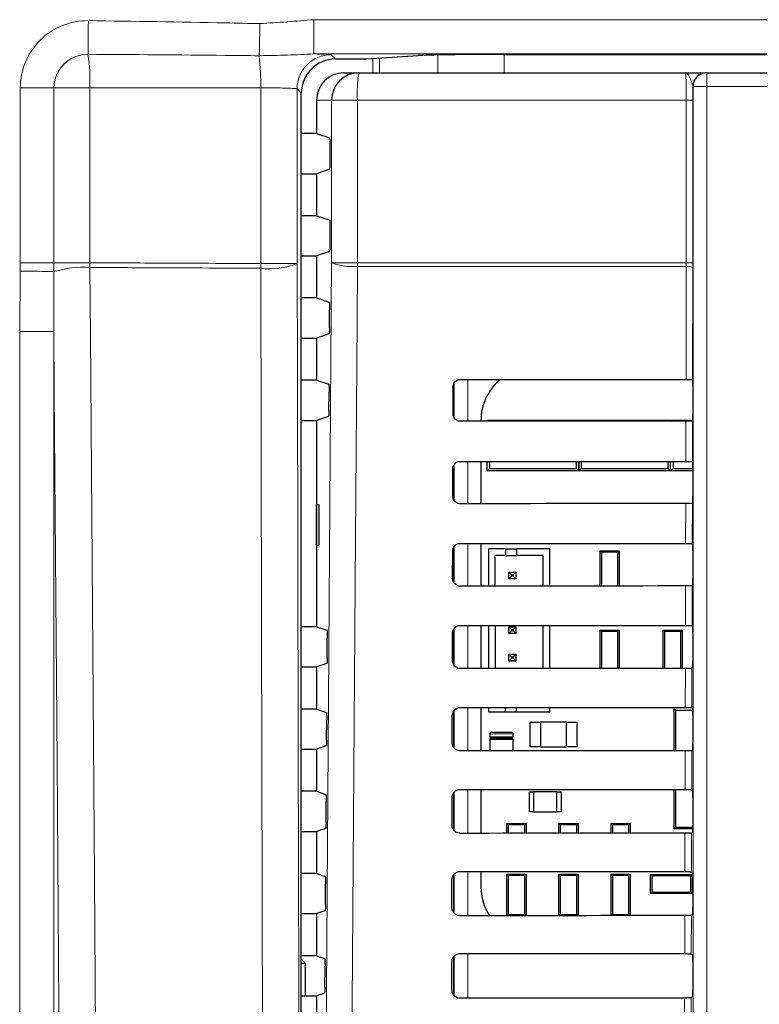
# Paper-space layout 'Blatt3' of a CAD drawing. Header units: millimetres. Extents: x 5 to 418, y 2 to 292.
# Tile 28 of 58: x 98 to 111, y 174 to 192. Entities that reach past the tile are written whole.
import ezdxf

# ---------------------------------------------------------------- set-up
doc = ezdxf.new("R2010")
doc.units = ezdxf.units.MM

psp = doc.layouts.new('Blatt3')

# ---------------------------------------------------------------- linework, layer by layer
at = {"color": 7, "linetype": 'Continuous', "lineweight": 18}
for p, q in [((103.2151, 191.5563), (118.582, 191.5563)), ((103.2151, 190.9314), (103.2151, 191.5563)), ((118.582, 190.9314), (103.2151, 190.9314)), ((103.5316, 190.9172), (103.6093, 190.8396)), ((104.1657, 190.8396), (105.109, 190.901)), ((104.1738, 190.8398), (104.1657, 190.8396)), ((104.2907, 190.5873), (104.2907, 190.8474)), ((104.4114, 190.8553), (104.4114, 190.5873)), ((105.4781, 190.5873), (105.4781, 190.9128)), ((106.6855, 190.922), (106.6855, 190.5873)), ((110.3823, 190.5873), (110.3823, 190.3373)), ((98.4701, 190.3101), (97.8556, 190.3101)), ((97.8556, 187.1216), (97.8556, 190.3101)), ((98.4701, 190.3101), (98.4701, 187.1216)), ((99.1261, 190.3101), (98.4701, 190.3101)), ((99.1261, 190.3101), (99.1261, 187.1216)), ((102.2427, 187.1071), (102.2427, 190.3137)), ((102.9067, 190.2923), (102.9067, 187.1071)), ((102.9844, 190.2147), (102.9067, 190.2923)), ((110.1323, 190.3373), (110.1298, 190.3373)), ((110.1323, 190.3373), (110.3823, 190.3373)), ((110.1323, 169.4203), (110.1323, 190.3373)), ((110.3823, 190.3373), (110.3823, 169.4203)), ((126.1409, 190.3373), (110.3823, 190.3373)), ((103.5365, 190.0873), (103.2616, 190.0873)), ((103.5365, 187.1207), (103.5365, 190.0873)), ((104.0073, 190.0873), (103.5365, 190.0873)), ((110.0098, 190.0873), (104.0073, 190.0873)), ((104.0073, 190.0873), (104.0073, 187.1207)), ((110.1307, 190.0873), (110.0098, 190.0873)), ((110.0098, 187.1207), (110.0098, 190.0873)), ((110.1307, 190.0873), (110.1307, 187.1207)), ((97.8543, 186.9705), (97.8556, 187.1216)), ((98.4701, 187.1216), (97.8556, 187.1216)), ((98.4701, 187.1216), (98.4698, 186.9599)), ((99.1261, 187.1216), (98.4701, 187.1216)), ((99.1267, 187.0355), (99.1261, 187.1216)), ((102.9067, 187.1071), (102.2427, 187.1071)), ((104.0073, 187.1207), (103.5365, 187.1207)), ((104.0073, 187.1207), (110.0098, 187.1207)), ((110.0097, 187.0543), (104.0075, 187.0543)), ((110.0049, 184.9916), (110.0097, 187.0543)), ((110.0097, 187.0543), (110.0098, 187.1207)), ((110.1307, 187.1207), (110.0098, 187.1207)), ((110.1306, 187.0378), (110.1258, 184.9893)), ((97.8449, 185.865), (97.8543, 186.9705)), ((98.4698, 186.9599), (98.469, 185.865)), ((97.8449, 133.6666), (97.8449, 185.865)), ((98.469, 185.865), (97.8449, 185.865)), ((98.469, 185.865), (98.469, 133.6666)), ((105.7726, 184.295), (105.7726, 184.9278)), ((106.0225, 184.9944), (106.0225, 184.2285)), ((110.0014, 183.4951), (110.0031, 184.2314)), ((110.124, 184.2335), (110.1223, 183.4929)), ((105.7726, 182.7889), (105.7726, 183.4337)), ((106.0225, 183.4979), (106.0225, 182.725)), ((109.9979, 181.9986), (109.9996, 182.7278)), ((110.1205, 182.73), (110.1188, 181.9964)), ((106.0225, 182.0014), (106.0225, 181.2215)), ((105.7726, 181.2828), (105.7726, 181.9395)), ((109.9944, 180.5021), (109.9961, 181.2243)), ((110.117, 181.2265), (110.1153, 180.4999)), ((105.7726, 179.7766), (105.7726, 180.4452)), ((106.0225, 180.5049), (106.0225, 179.7179)), ((109.9909, 179.0056), (109.9926, 179.7208)), ((110.1135, 179.723), (110.1118, 179.0034)), ((105.7726, 178.2702), (105.7726, 178.9508)), ((106.0225, 179.0084), (106.0225, 178.2144)), ((106.4241, 178.5248), (106.8491, 178.5248)), ((106.8491, 178.4748), (106.4241, 178.4748)), ((106.4241, 178.4249), (106.8491, 178.4249)), ((109.9874, 177.5091), (109.9891, 178.2173)), ((110.11, 178.2195), (110.1083, 177.5069)), ((106.0225, 177.5119), (106.0225, 176.7109)), ((105.7726, 176.7639), (105.7726, 177.4564)), ((109.9839, 176.0126), (109.9856, 176.7138)), ((110.1065, 176.7159), (110.1048, 176.0104)), ((105.7726, 175.2574), (105.7726, 175.9619)), ((106.0225, 176.0154), (106.0225, 175.2074)), ((110.1029, 175.2124), (110.1013, 174.5139)), ((105.7726, 173.7529), (105.7726, 174.4673)), ((106.0225, 174.5189), (106.0225, 173.7039)), ((109.9769, 173.0196), (109.9785, 173.7067)), ((110.0994, 173.7089), (110.0978, 173.0174))]:
    psp.add_line(p, q, dxfattribs=at)
at = {"color": 7, "linetype": 'Continuous', "lineweight": 25}
for p, q in [((103.6093, 190.8396), (104.1657, 190.8396)), ((104.1738, 190.8398), (105.1171, 190.9013)), ((105.1171, 190.9013), (105.109, 190.901)), ((106.6786, 190.922), (128.3398, 190.922)), ((103.7623, 190.5873), (104.0358, 190.5873)), ((104.0358, 190.5873), (109.9948, 190.5873)), ((110.3797, 190.5873), (110.3823, 190.5873)), ((110.3823, 190.5873), (126.1409, 190.5873)), ((102.9844, 138.135), (102.9844, 190.2147)), ((103.2616, 190.0873), (103.2616, 189.4786)), ((103.2616, 189.4786), (102.9844, 189.4786)), ((103.2616, 189.4786), (103.5041, 189.3979)), ((103.5105, 188.9518), (103.5105, 189.2729)), ((103.5041, 188.8268), (103.2616, 188.7461)), ((102.9844, 188.7461), (103.2616, 188.7461)), ((103.2616, 188.7461), (103.2616, 187.9786)), ((103.2616, 187.9786), (102.9844, 187.9786)), ((103.2616, 187.9786), (103.5105, 187.8957)), ((103.5105, 187.4518), (103.5105, 187.8957)), ((102.9844, 187.2461), (103.2616, 187.2461)), ((103.5041, 187.3268), (103.2616, 187.2461)), ((103.2616, 187.2461), (103.2616, 186.4786)), ((110.1307, 187.1207), (110.1306, 187.0378)), ((103.2616, 186.4786), (102.9844, 186.4786)), ((103.2616, 186.4786), (103.4945, 186.401)), ((103.4986, 185.9313), (103.501, 186.2595)), ((103.4922, 185.8229), (103.2616, 185.7461)), ((102.9844, 185.7461), (103.2616, 185.7461)), ((103.2616, 185.7461), (103.2616, 184.9786)), ((103.2616, 184.9786), (102.9844, 184.9786)), ((103.2616, 184.9786), (103.484, 184.9045)), ((105.7528, 184.3623), (105.754, 184.8623)), ((105.7616, 184.9002), (105.7616, 184.3192)), ((110.1256, 184.9895), (110.1258, 184.9893)), ((110.1279, 184.8645), (110.1279, 184.3602)), ((103.488, 184.4278), (103.4904, 184.763)), ((103.4816, 184.3194), (103.2616, 184.2461)), ((102.9844, 184.2461), (103.2616, 184.2461)), ((103.2616, 184.2461), (103.2616, 180.4786)), ((106.2621, 184.2373), (106.2621, 184.2287)), ((106.3741, 184.2288), (106.3741, 184.2499)), ((106.3741, 184.2499), (106.3951, 184.2288)), ((106.3741, 184.2499), (106.8241, 184.2499)), ((106.8241, 184.2499), (107.5991, 184.2499)), ((107.5991, 184.2499), (108.0491, 184.2499)), ((108.0293, 184.2301), (108.0491, 184.2499)), ((108.0491, 184.2499), (108.0491, 184.2301)), ((108.0491, 184.2301), (108.0491, 184.2499)), ((108.0491, 184.2499), (108.0688, 184.2301)), ((108.0491, 184.2499), (108.4991, 184.2499)), ((108.4991, 184.2499), (109.2741, 184.2499)), ((109.2741, 184.2499), (109.7241, 184.2499)), ((109.7054, 184.2312), (109.7241, 184.2499)), ((109.7241, 184.2499), (109.7428, 184.2312)), ((109.7241, 184.2499), (110.1267, 184.2499)), ((109.7241, 184.2312), (109.7241, 184.2499)), ((110.1257, 184.2352), (110.124, 184.2335)), ((106.2621, 183.4977), (106.2621, 182.7252)), ((106.3741, 183.3248), (106.3741, 183.4976)), ((106.4182, 183.4976), (106.4182, 183.3689)), ((108.005, 183.3689), (108.005, 183.4964)), ((108.0491, 183.4963), (108.0491, 183.3248)), ((108.0491, 183.3248), (108.0491, 183.4963)), ((108.0932, 183.4963), (108.0932, 183.3689)), ((109.68, 183.3689), (109.68, 183.4953)), ((109.7241, 183.3248), (109.7241, 183.4952)), ((109.7682, 183.4952), (109.7682, 183.3689)), ((110.1223, 183.4929), (110.1257, 183.4895)), ((105.7493, 182.8624), (105.7505, 183.3623)), ((105.7616, 183.4116), (105.7616, 182.806)), ((106.4182, 183.3689), (106.3741, 183.3248)), ((107.0991, 183.3248), (106.3741, 183.3248)), ((106.4182, 183.3689), (108.005, 183.3689)), ((107.3241, 183.3248), (107.0991, 183.3248)), ((108.0491, 183.3248), (107.3241, 183.3248)), ((108.0491, 183.3248), (108.005, 183.3689)), ((108.0932, 183.3689), (108.0491, 183.3248)), ((108.7741, 183.3248), (108.0491, 183.3248)), ((108.0932, 183.3689), (109.68, 183.3689)), ((108.9991, 183.3248), (108.7741, 183.3248)), ((109.7241, 183.3248), (108.9991, 183.3248)), ((109.7241, 183.3248), (109.68, 183.3689)), ((109.7682, 183.3689), (109.7241, 183.3248)), ((110.1279, 183.3248), (109.7241, 183.3248)), ((109.7682, 183.3689), (110.1279, 183.3689)), ((110.1279, 183.3645), (110.1279, 182.8602)), ((103.2629, 182.7124), (103.3009, 182.713)), ((103.2629, 181.9623), (103.2629, 182.7124)), ((103.3009, 182.713), (103.3009, 181.9617)), ((110.1257, 182.7352), (110.1205, 182.73)), ((106.2621, 182.0012), (106.2621, 181.2217)), ((110.1188, 181.9964), (110.1257, 181.9895)), ((103.3009, 181.9617), (103.2629, 181.9623)), ((105.7458, 181.3623), (105.747, 181.8624)), ((105.7616, 181.9226), (105.7616, 181.299)), ((106.3974, 181.9043), (106.3974, 181.2218)), ((106.7099, 181.9043), (106.3974, 181.9043)), ((106.7099, 181.9043), (106.7099, 181.7793)), ((106.7099, 181.9043), (106.9099, 181.9043)), ((107.5224, 181.9043), (106.9099, 181.9043)), ((106.9099, 181.9043), (106.9099, 181.7793)), ((107.5224, 181.2227), (107.5224, 181.9043)), ((108.4608, 181.8431), (108.4366, 181.8673)), ((108.4366, 181.8673), (108.7866, 181.8673)), ((108.4366, 181.2233), (108.4366, 181.8673)), ((108.4608, 181.8431), (108.4608, 181.2233)), ((108.7624, 181.8431), (108.4608, 181.8431)), ((108.7866, 181.8673), (108.7624, 181.8431)), ((108.7624, 181.2235), (108.7624, 181.8431)), ((108.7866, 181.8673), (108.7866, 181.2236)), ((110.1279, 181.8645), (110.1279, 181.3602)), ((106.7099, 181.7793), (106.5224, 181.7793)), ((106.5224, 181.2219), (106.5224, 181.7793)), ((106.7099, 181.7793), (106.9099, 181.7793)), ((107.3974, 181.7793), (106.9099, 181.7793)), ((107.3974, 181.2226), (107.3974, 181.7793)), ((106.7724, 181.3543), (106.7724, 181.4793)), ((106.7724, 181.4793), (106.8224, 181.4293)), ((106.7724, 181.4793), (106.8974, 181.4793)), ((106.8974, 181.4793), (106.8474, 181.4293)), ((106.8974, 181.4793), (106.8974, 181.3543)), ((106.7724, 181.3543), (106.8224, 181.4043)), ((106.8974, 181.3543), (106.7724, 181.3543)), ((106.8224, 181.4043), (106.8224, 181.4293)), ((106.8224, 181.4293), (106.8474, 181.4293)), ((106.8474, 181.4043), (106.8224, 181.4043)), ((106.8474, 181.4293), (106.8474, 181.4043)), ((106.8974, 181.3543), (106.8474, 181.4043)), ((110.1257, 181.2352), (110.117, 181.2265)), ((103.2616, 180.4786), (102.9844, 180.4786)), ((103.2616, 180.4786), (103.4524, 180.4151)), ((105.7616, 180.431), (105.7616, 179.7929)), ((106.2621, 180.5047), (106.2621, 179.7181)), ((106.3974, 180.5046), (106.3974, 179.7183)), ((106.5224, 180.5045), (106.5224, 179.7184)), ((106.7724, 180.4793), (106.8224, 180.4293)), ((106.7724, 180.4793), (106.8974, 180.4793)), ((106.7724, 180.3543), (106.7724, 180.4793)), ((106.7724, 180.3543), (106.8224, 180.4043)), ((106.8224, 180.4293), (106.8474, 180.4293)), ((106.8224, 180.4043), (106.8224, 180.4293)), ((106.8474, 180.4043), (106.8224, 180.4043)), ((106.8974, 180.4793), (106.8474, 180.4293)), ((106.8474, 180.4293), (106.8474, 180.4043)), ((106.8974, 180.3543), (106.8474, 180.4043)), ((106.8974, 180.4793), (106.8974, 180.3543)), ((107.3974, 179.7191), (107.3974, 180.5038)), ((107.5224, 179.7192), (107.5224, 180.5037)), ((108.4366, 179.7198), (108.4366, 180.4173)), ((108.4608, 180.3931), (108.4366, 180.4173)), ((108.4366, 180.4173), (108.7866, 180.4173)), ((108.4608, 180.3931), (108.4608, 179.7198)), ((108.7624, 180.3931), (108.4608, 180.3931)), ((108.7866, 180.4173), (108.7624, 180.3931)), ((108.7624, 179.72), (108.7624, 180.3931)), ((108.7866, 180.4173), (108.7866, 179.72)), ((109.5866, 179.7206), (109.5866, 180.4173)), ((109.6108, 180.3931), (109.5866, 180.4173)), ((109.5866, 180.4173), (109.9366, 180.4173)), ((109.6108, 180.3931), (109.6108, 179.7206)), ((109.9124, 180.3931), (109.6108, 180.3931)), ((109.9366, 180.4173), (109.9124, 180.3931)), ((109.9124, 179.7208), (109.9124, 180.3931)), ((109.9366, 180.4173), (109.9366, 179.7208)), ((110.1153, 180.4999), (110.1257, 180.4895)), ((110.1279, 180.3645), (110.1279, 179.8602)), ((103.4563, 179.9172), (103.4588, 180.2735)), ((105.7423, 179.8623), (105.7435, 180.3623)), ((106.8974, 180.3543), (106.7724, 180.3543)), ((106.7724, 179.9793), (106.8224, 179.9293)), ((106.7724, 179.8543), (106.7724, 179.9793)), ((106.7724, 179.9793), (106.8974, 179.9793)), ((106.7724, 179.8543), (106.8224, 179.9043)), ((106.8974, 179.8543), (106.7724, 179.8543)), ((106.8224, 179.9043), (106.8224, 179.9293)), ((106.8224, 179.9293), (106.8474, 179.9293)), ((106.8474, 179.9043), (106.8224, 179.9043)), ((106.8974, 179.9793), (106.8474, 179.9293)), ((106.8474, 179.9293), (106.8474, 179.9043)), ((106.8974, 179.8543), (106.8474, 179.9043)), ((106.8974, 179.9793), (106.8974, 179.8543)), ((102.9844, 179.7461), (103.2616, 179.7461)), ((103.4499, 179.8088), (103.2616, 179.7461)), ((103.2616, 179.7461), (103.2616, 178.9786)), ((110.1257, 179.7352), (110.1135, 179.723)), ((103.2616, 178.9786), (102.9844, 178.9786)), ((103.2616, 178.9786), (103.4418, 178.9186)), ((105.7616, 178.9368), (105.7616, 178.2867)), ((106.2621, 179.0082), (106.2621, 178.2146)), ((106.3974, 179.0081), (106.3974, 178.9293)), ((106.3974, 178.9293), (106.7099, 178.9293)), ((106.7099, 178.9293), (106.7099, 179.0078)), ((106.7099, 178.9293), (106.9099, 178.9293)), ((106.9099, 178.9293), (106.9099, 179.0077)), ((106.9099, 178.9293), (107.5224, 178.9293)), ((107.5224, 178.9293), (107.5224, 179.0072)), ((109.7866, 178.2172), (109.7866, 178.9811)), ((109.7866, 178.9811), (109.8141, 178.9535)), ((109.8141, 178.9535), (109.8141, 178.2172)), ((110.1216, 178.9535), (109.8141, 178.9535)), ((110.1118, 179.0034), (110.1257, 178.9895)), ((110.1277, 178.909), (110.1216, 178.9535)), ((110.1222, 178.9681), (110.1269, 178.9681)), ((103.4457, 178.4137), (103.4482, 178.777)), ((105.7388, 178.3624), (105.7399, 178.8624)), ((110.1279, 178.8645), (110.1279, 178.3602)), ((107.1616, 178.7374), (107.3516, 178.7374)), ((107.1616, 178.2874), (107.1616, 178.7374)), ((107.3516, 178.7374), (107.3516, 178.2874)), ((107.8216, 178.7374), (107.3516, 178.7374)), ((107.8216, 178.7374), (108.0116, 178.7374)), ((107.8216, 178.2874), (107.8216, 178.7374)), ((108.0116, 178.7374), (108.0116, 178.2874)), ((106.4241, 178.5248), (106.4241, 178.4748)), ((106.4241, 178.4249), (106.4241, 178.2148)), ((106.8241, 178.5499), (106.4491, 178.5499)), ((106.4491, 178.4499), (106.8241, 178.4499)), ((106.8241, 178.4499), (106.4491, 178.4499)), ((106.8491, 178.4748), (106.8491, 178.5248)), ((106.8491, 178.2151), (106.8491, 178.4249)), ((102.9844, 178.2461), (103.2616, 178.2461)), ((103.4393, 178.3052), (103.2616, 178.2461)), ((103.2616, 178.2461), (103.2616, 177.4786)), ((107.3516, 178.2874), (107.1616, 178.2874)), ((107.3516, 178.2874), (107.8216, 178.2874)), ((108.0116, 178.2874), (107.8216, 178.2874)), ((110.1257, 178.2352), (110.11, 178.2195)), ((106.2621, 177.5117), (106.2621, 176.7111)), ((109.7866, 176.7936), (109.7866, 177.5092)), ((109.8141, 177.5092), (109.8141, 176.8212)), ((110.1083, 177.5069), (110.1257, 177.4895)), ((103.2616, 177.4786), (102.9844, 177.4786)), ((103.2616, 177.4786), (103.4313, 177.4221)), ((105.7353, 176.8623), (105.7364, 177.3623)), ((105.7616, 177.4425), (105.7616, 176.7805)), ((107.1491, 177.4686), (107.2241, 177.4686)), ((107.1491, 177.1061), (107.1491, 177.4686)), ((107.2241, 177.4686), (107.2241, 177.1061)), ((107.6491, 177.4686), (107.2241, 177.4686)), ((107.6491, 177.1061), (107.6491, 177.4686)), ((107.6491, 177.4686), (107.7241, 177.4686)), ((107.7241, 177.4686), (107.7241, 177.1061)), ((110.1279, 177.3645), (110.1279, 176.8602)), ((103.4351, 176.9101), (103.4377, 177.2805)), ((107.2241, 177.1061), (107.1491, 177.1061)), ((107.2241, 177.1061), (107.6491, 177.1061)), ((107.7241, 177.1061), (107.6491, 177.1061)), ((103.4287, 176.8017), (103.2616, 176.7461)), ((106.7608, 176.8681), (106.7366, 176.8924)), ((106.7366, 176.8924), (107.0866, 176.8924)), ((106.7366, 176.7115), (106.7366, 176.8924)), ((107.0624, 176.8681), (106.7608, 176.8681)), ((106.7608, 176.8681), (106.7608, 176.7115)), ((107.0866, 176.8924), (107.0624, 176.8681)), ((107.0624, 176.7118), (107.0624, 176.8681)), ((107.0866, 176.8924), (107.0866, 176.7118)), ((107.6866, 176.7122), (107.6866, 176.8924)), ((107.7108, 176.8681), (107.6866, 176.8924)), ((107.6866, 176.8924), (108.0366, 176.8924)), ((107.7108, 176.8681), (107.7108, 176.7123)), ((108.0124, 176.8681), (107.7108, 176.8681)), ((108.0366, 176.8924), (108.0124, 176.8681)), ((108.0124, 176.7125), (108.0124, 176.8681)), ((108.0366, 176.8924), (108.0366, 176.7125)), ((108.6608, 176.8681), (108.6366, 176.8924)), ((108.6366, 176.8924), (108.9866, 176.8924)), ((108.6366, 176.7129), (108.6366, 176.8924)), ((108.9624, 176.8681), (108.6608, 176.8681)), ((108.6608, 176.8681), (108.6608, 176.7129)), ((108.9866, 176.8924), (108.9624, 176.8681)), ((108.9624, 176.7131), (108.9624, 176.8681)), ((108.9866, 176.8924), (108.9866, 176.7132)), ((109.8141, 176.8212), (109.7866, 176.7936)), ((110.1275, 176.7936), (109.7866, 176.7936)), ((109.8141, 176.8212), (110.1278, 176.8212)), ((102.9844, 176.7461), (103.2616, 176.7461)), ((103.2616, 176.7461), (103.2616, 175.9786)), ((110.1257, 176.7352), (110.1065, 176.7159)), ((103.2616, 175.9786), (102.9844, 175.9786)), ((103.2616, 175.9786), (103.4207, 175.9256)), ((105.7616, 175.9481), (105.7616, 175.2742)), ((106.2621, 176.0152), (106.2621, 175.7373)), ((106.7366, 175.208), (106.7366, 175.9674)), ((106.7608, 175.9431), (106.7366, 175.9674)), ((106.7366, 175.9674), (107.0866, 175.9674)), ((106.7608, 175.9431), (106.7608, 175.2316)), ((107.0624, 175.9431), (106.7608, 175.9431)), ((107.0866, 175.9674), (107.0624, 175.9431)), ((107.0624, 175.2316), (107.0624, 175.9431)), ((107.0866, 175.9674), (107.0866, 175.2083)), ((107.6866, 175.2087), (107.6866, 175.9674)), ((107.7108, 175.9431), (107.6866, 175.9674)), ((107.6866, 175.9674), (108.0366, 175.9674)), ((107.7108, 175.9431), (107.7108, 175.2316)), ((108.0124, 175.9431), (107.7108, 175.9431)), ((108.0366, 175.9674), (108.0124, 175.9431)), ((108.0124, 175.2316), (108.0124, 175.9431)), ((108.0366, 175.9674), (108.0366, 175.209)), ((108.6366, 175.2094), (108.6366, 175.9674)), ((108.6608, 175.9431), (108.6366, 175.9674)), ((108.6366, 175.9674), (108.9866, 175.9674)), ((108.6608, 175.9431), (108.6608, 175.2316)), ((108.9624, 175.9431), (108.6608, 175.9431)), ((108.9866, 175.9674), (108.9624, 175.9431)), ((108.9624, 175.2316), (108.9624, 175.9431)), ((108.9866, 175.9674), (108.9866, 175.2096)), ((109.3566, 175.9623), (109.3808, 175.9381)), ((109.3566, 175.9623), (110.1166, 175.9623)), ((109.3566, 175.6123), (109.3566, 175.9623)), ((109.3808, 175.9381), (109.3808, 175.6366)), ((110.0923, 175.9381), (109.3808, 175.9381)), ((110.0923, 175.9381), (110.1166, 175.9623)), ((110.0923, 175.6366), (110.0923, 175.9381)), ((110.1048, 176.0104), (110.1257, 175.9895)), ((110.1166, 175.9623), (110.1166, 175.6123)), ((103.4245, 175.4066), (103.4271, 175.784)), ((105.7317, 175.3624), (105.7329, 175.8624)), ((110.1279, 175.8645), (110.1279, 175.3602)), ((109.3808, 175.6366), (109.3566, 175.6123)), ((110.1166, 175.6123), (109.3566, 175.6123)), ((109.3808, 175.6366), (110.0923, 175.6366)), ((110.1166, 175.6123), (110.0923, 175.6366)), ((102.9844, 175.2461), (103.2616, 175.2461)), ((103.4181, 175.2982), (103.2616, 175.2461)), ((103.2616, 175.2461), (103.2616, 174.4786)), ((106.7372, 175.208), (106.7608, 175.2316)), ((106.7608, 175.2316), (107.0624, 175.2316)), ((107.0624, 175.2316), (107.0857, 175.2083)), ((107.688, 175.2087), (107.7108, 175.2316)), ((107.7108, 175.2316), (108.0124, 175.2316)), ((108.0124, 175.2316), (108.035, 175.209)), ((108.6387, 175.2094), (108.6608, 175.2316)), ((108.6608, 175.2316), (108.9624, 175.2316)), ((108.9624, 175.2316), (108.9843, 175.2096)), ((110.1257, 175.2352), (110.1029, 175.2124)), ((103.2616, 174.4786), (102.9844, 174.4786)), ((103.2616, 174.4786), (103.4102, 174.4291)), ((105.7616, 174.4537), (105.7616, 173.7678)), ((110.1013, 174.5139), (110.1257, 174.4895)), ((103.0634, 174.3374), (102.9844, 174.4163)), ((103.0634, 174.3374), (102.9844, 174.3374)), ((103.0634, 173.7461), (103.0634, 174.3374)), ((103.4139, 173.9031), (103.4166, 174.2876)), ((105.7282, 173.8623), (105.7294, 174.3624)), ((110.1279, 174.3645), (110.1279, 173.8602)), ((102.9844, 173.7461), (103.2616, 173.7461)), ((103.4075, 173.7947), (103.2616, 173.7461)), ((103.2616, 173.7461), (103.2616, 172.9786)), ((110.1257, 173.7352), (110.0994, 173.7089))]:
    psp.add_line(p, q, dxfattribs=at)
at = {"color": 7, "linetype": 'Continuous', "lineweight": 18, "flags": 128}
for points in [[(99.0915, 190.9245), (99.0918, 190.9534), (99.0923, 190.9999), (99.093, 191.0625), (99.0939, 191.1394), (99.0949, 191.2283), (99.096, 191.3266), (99.0972, 191.4312), (99.0984, 191.539)], [(102.2167, 190.899), (102.2176, 190.9387), (102.2187, 190.991), (102.2202, 191.0546), (102.2218, 191.1281), (102.2236, 191.2097), (102.2256, 191.2977), (102.2276, 191.3899), (102.2298, 191.4842)], [(99.1267, 187.0355), (99.1357, 185.7974), (99.1719, 180.8452), (99.208, 175.8929), (99.2557, 169.359)], [(102.2858, 169.3418), (102.2828, 170.5798), (102.2707, 175.532), (102.2586, 180.4842), (102.2427, 187.021)], [(102.9067, 187.1071), (102.9116, 185.1137), (102.928, 178.3675), (102.9389, 173.87), (102.9497, 169.4279)], [(103.4119, 169.4299), (103.4742, 178.2721), (103.5365, 187.1207)], [(104.0075, 187.0543), (104.0005, 186.0633), (103.9725, 182.099), (103.8824, 169.3636)], [(98.4698, 186.9599), (98.4416, 186.9604), (98.3956, 186.9612), (98.3332, 186.9623), (98.2561, 186.9636), (98.1669, 186.9651), (98.0681, 186.9668), (97.9628, 186.9686), (97.8543, 186.9705)], [(98.5898, 169.2729), (98.5589, 173.5239), (98.5261, 178.0214), (98.477, 184.7678), (98.469, 185.865)], [(109.9804, 174.5161), (109.9806, 174.5973), (109.982, 175.2103)]]:
    psp.add_lwpolyline(points, dxfattribs=at)
at = {"color": 7, "linetype": 'Continuous', "lineweight": 18}
for centre, radius, start, end in [((99.0846, 190.3101), 1.229, 89.36035, 180), ((99.0846, 190.3101), 0.6145, 89.36035, 180), ((95.6745, 190.4241), 3.4534, 358.10741, 8.33198), ((97.4525, 190.3939), 4.7909, 359.04109, 6.05169), ((103.5318, 190.2921), 0.6251, 90.02064, 179.97949), ((106.221, 190.2119), 2.2172, 170.25187, 183.2215), ((99.0005, 185.2399), 1.8, 85.97984, 107.14861), ((112.1394, 187.064), 9.8968, 179.75064, 180.24936), ((102.4065, 188.3603), 1.3493, 263.02508, 291.75837), ((103.9127, 188.0869), 1.0369, 248.72611, 275.24831), ((112.6836, 187.1205), 8.6763, 179.99873, 180.43662), ((110.0374, 186.807), 0.2489, 68.00256, 96.38116)]:
    psp.add_arc(centre, radius, start, end, dxfattribs=at)
at = {"color": 7, "linetype": 'Continuous', "lineweight": 25}
for centre, radius, start, end in [((104.1657, 190.9646), 0.125, 270, 273.72716), ((104.0361, 190.0877), 0.4997, 90.03934, 180.03932), ((110.3798, 190.3374), 0.25, 90.00415, 180.0046), ((110.3823, 190.3374), 0.25, 90.00415, 180.0046), ((107.2533, 184.2373), 0.9913, 130.24926, 180), ((110.2866, 178.9535), 0.165, 174.94204, 180), ((106.4491, 178.5249), 0.025, 90, 180), ((106.4491, 178.4749), 0.025, 180, 270), ((106.4491, 178.4249), 0.025, 90, 180), ((106.8241, 178.5249), 0.025, 0, 90), ((106.8241, 178.4749), 0.025, 270, 0), ((106.8241, 178.4249), 0.025, 0, 90), ((107.2533, 175.7373), 0.9913, 180, 212.29556)]:
    psp.add_arc(centre, radius, start, end, dxfattribs=at)
for centre, major_axis, ratio, start_param, end_param in [((103.6095, 190.2144), (0.4421, -0.4421), 0.9995737, 2.3563468, 3.9268385), ((106.6786, 190.8937), (1.625, 0), 0.0174551, 1.5707963, 2.8797933), ((103.7623, 190.0873), (-0.5007, 0), 0.9986295, 4.712389, 6.2831853), ((103.504, 189.2729), (0, 0.125), 0.0524078, 4.712389, 6.265732), ((103.504, 188.9518), (0, 0.125), 0.0524078, 3.1590459, 4.712389), ((103.504, 187.4518), (0, 0.125), 0.0524078, 3.1590459, 4.712389), ((118.2616, 189.3583), (250.3032, 0), 0.0174551, 4.6629288, 4.6793961), ((110.1257, 184.8645), (0, 0.125), 0.0174551, 4.712389, 6.2302814), ((110.1257, 184.3602), (0, 0.125), 0.0174551, 3.1590459, 4.712389), ((118.2616, 179.8868), (249.0359, 0), 0.0174551, 1.6039642, 1.6205084), ((118.2616, 187.8583), (250.1025, 0), 0.0174551, 4.662889, 4.6793557), ((110.1257, 183.3645), (0, 0.125), 0.0174551, 4.712389, 6.265732), ((118.2616, 178.3868), (248.8352, 0), 0.0174551, 1.6040051, 1.6205486), ((110.1257, 182.8602), (0, 0.125), 0.0174551, 3.1590459, 4.712389), ((118.2616, 186.3582), (249.9018, 0), 0.0174551, 4.6628493, 4.6793152), ((110.1257, 181.8645), (0, 0.125), 0.0174551, 4.712389, 6.265732), ((110.1257, 181.3602), (0, 0.125), 0.0174551, 3.1590459, 4.712389), ((118.2616, 176.8868), (248.6345, 0), 0.0174551, 1.6040461, 1.6205888), ((118.2616, 184.8582), (249.7011, 0), 0.0174551, 4.6628094, 4.6792746), ((110.1257, 180.3645), (0, 0.125), 0.0174551, 4.712389, 6.265732), ((110.1257, 179.8602), (0, 0.125), 0.0174551, 3.1590459, 4.712389), ((118.2616, 175.3868), (248.4338, 0), 0.0174551, 1.6040871, 1.620629), ((118.2616, 183.3582), (249.5004, 0), 0.0174551, 4.6627695, 4.6792339), ((110.1257, 178.8645), (0, 0.125), 0.0174551, 4.712389, 6.265732), ((118.2616, 173.8868), (248.233, 0), 0.0174551, 1.6041282, 1.6206693), ((110.1257, 178.3602), (0, 0.125), 0.0174551, 3.1590459, 4.712389), ((118.2616, 181.8582), (249.2996, 0), 0.0174551, 4.6627295, 4.6791932), ((110.1257, 177.3645), (0, 0.125), 0.0174551, 4.712389, 6.265732), ((110.1257, 176.8602), (0, 0.125), 0.0174551, 3.1590459, 4.712389), ((118.2616, 172.3867), (248.0323, 0), 0.0174551, 1.6041693, 1.6207097), ((118.2616, 180.3582), (249.0989, 0), 0.0174551, 4.6626895, 4.6791524), ((110.1257, 175.8645), (0, 0.125), 0.0174551, 4.712389, 6.265732), ((110.1257, 175.3602), (0, 0.125), 0.0174551, 3.1590459, 4.712389), ((118.2616, 170.8867), (247.8316, 0), 0.0174551, 1.6042105, 1.6207502), ((118.2616, 178.8582), (248.8982, 0), 0.0174551, 4.6626494, 4.6791115), ((110.1257, 174.3645), (0, 0.125), 0.0174551, 4.712389, 6.265732), ((110.1257, 173.8602), (0, 0.125), 0.0174551, 3.1590459, 4.712389), ((118.2616, 169.3867), (247.6309, 0), 0.0174551, 1.6042518, 1.6207907)]:
    psp.add_ellipse(centre, major_axis=major_axis, ratio=ratio, start_param=start_param, end_param=end_param, dxfattribs=at)
at = {"color": 7, "linetype": 'Continuous', "lineweight": 18}
for points, knots in [([(99.0984, 191.539), (99.9316, 191.527), (100.9755, 191.5119), (102.0192, 191.4889), (102.2298, 191.4842)], [0, 0, 0, 0, 0.7982539, 1, 1, 1, 1]), ([(102.2298, 191.4842), (102.394, 191.4948), (102.7227, 191.5159), (103.0509, 191.5428), (103.2151, 191.5563)], [0, 0, 0, 0, 0.4997165, 1, 1, 1, 1]), ([(102.2167, 190.899), (102.0064, 190.9012), (100.9646, 190.9121), (99.9229, 190.919), (99.0915, 190.9245)], [0, 0, 0, 0, 0.2018722, 1, 1, 1, 1]), ([(103.2151, 190.9314), (103.056, 190.9239), (102.7338, 190.9087), (102.3904, 190.9022), (102.2167, 190.899)], [0, 0, 0, 0, 0.4939049, 1, 1, 1, 1]), ([(103.5316, 190.9172), (103.5209, 190.9192), (103.4966, 190.9235), (103.3611, 190.9283), (103.2434, 190.9308), (103.2151, 190.9314)], [0, 0, 0, 0, 0.3755754, 0.8498644, 1, 1, 1, 1]), ([(110.0098, 190.0873), (110.0097, 190.1435), (110.0093, 190.2558), (110.0067, 190.4056), (110.0029, 190.5186), (109.9987, 190.5787), (109.9959, 190.5849), (109.9948, 190.5873)], [0, 0, 0, 0, 0.2142822, 0.4285876, 0.6430655, 0.8578519, 1, 1, 1, 1]), ([(110.1298, 190.3373), (110.1257, 190.3572), (110.1152, 190.4086), (110.0692, 190.5077), (110.0303, 190.5746), (110.0044, 190.5873), (109.995, 190.5873), (109.9948, 190.5873)], [0, 0, 0, 0, 0.17449904, 0.45240393, 0.79883734, 0.99642062, 1, 1, 1, 1]), ([(102.2427, 190.3137), (101.7268, 190.3131), (100.6877, 190.3119), (99.649, 190.3107), (99.1261, 190.3101)], [0, 0, 0, 0, 0.4965474, 1, 1, 1, 1]), ([(102.9067, 190.2923), (102.9014, 190.2943), (102.8893, 190.2986), (102.7989, 190.3049), (102.648, 190.3101), (102.4544, 190.3135), (102.3132, 190.3136), (102.2427, 190.3137)], [0, 0, 0, 0, 0.1653095, 0.3740516, 0.5827338, 0.791375, 1, 1, 1, 1]), ([(99.1261, 187.1216), (99.5338, 187.1197), (100.5726, 187.1147), (101.6115, 187.11), (102.2427, 187.1071)], [0, 0, 0, 0, 0.3925171, 1, 1, 1, 1]), ([(102.2427, 187.021), (101.6115, 187.0239), (100.5728, 187.0286), (99.5342, 187.0336), (99.1267, 187.0355)], [0, 0, 0, 0, 0.60760485, 1, 1, 1, 1])]:
    psp.add_open_spline(points, degree=3, knots=knots, dxfattribs=at)
at = {"color": 7, "linetype": 'Continuous', "lineweight": 25}
for points, knots in [([(109.9948, 190.5873), (109.9953, 190.5873), (110.074, 190.5873), (110.2019, 190.5873), (110.3242, 190.5873), (110.3401, 190.5873), (110.3412, 190.5873)], [0, 0, 0, 0, 0.0036469, 0.5669874, 0.9718873, 1, 1, 1, 1]), ([(110.1298, 190.3373), (110.1299, 190.323), (110.1305, 190.2439), (110.1306, 190.1578), (110.1307, 190.0873)], [0, 0, 0, 0, 0.1816762, 1, 1, 1, 1]), ([(103.4945, 186.401), (103.4953, 186.3994), (103.4968, 186.3961), (103.4987, 186.3737), (103.5002, 186.3412), (103.501, 186.3013), (103.501, 186.2733), (103.501, 186.2595)], [0, 0, 0, 0, 0.2016541, 0.4033238, 0.604408, 0.804289, 1, 1, 1, 1]), ([(103.4986, 185.9313), (103.4985, 185.9176), (103.4981, 185.8902), (103.4968, 185.8561), (103.4949, 185.8321), (103.4933, 185.8237), (103.4924, 185.823), (103.4922, 185.8229)], [0, 0, 0, 0, 0.2359203, 0.4717881, 0.708545, 0.9467485, 1, 1, 1, 1]), ([(103.484, 184.9045), (103.4847, 184.9029), (103.4862, 184.8996), (103.4882, 184.8772), (103.4896, 184.8447), (103.4905, 184.8048), (103.4904, 184.7768), (103.4904, 184.763)], [0, 0, 0, 0, 0.2016573, 0.4033299, 0.6044192, 0.8043031, 1, 1, 1, 1]), ([(105.754, 184.8623), (105.7542, 184.8682), (105.7551, 184.889), (105.7665, 184.9238), (105.7938, 184.9604), (105.832, 184.9856), (105.865, 184.994), (105.8833, 184.9945), (105.8866, 184.9945)], [0, 0, 0, 0, 0.0850508, 0.3019872, 0.5196165, 0.7367709, 0.9522337, 1, 1, 1, 1]), ([(110.0049, 184.9916), (110.0188, 184.9915), (110.0467, 184.9915), (110.0833, 184.9911), (110.1106, 184.9905), (110.1232, 184.9899), (110.1251, 184.9896), (110.1256, 184.9895)], [0, 0, 0, 0, 0.2252526, 0.4504829, 0.6764586, 0.9039129, 1, 1, 1, 1]), ([(103.488, 184.4278), (103.4879, 184.4141), (103.4875, 184.3867), (103.4862, 184.3525), (103.4843, 184.3286), (103.4827, 184.3202), (103.4818, 184.3195), (103.4816, 184.3194)], [0, 0, 0, 0, 0.2359022, 0.4717721, 0.7085429, 0.9467283, 1, 1, 1, 1]), ([(105.8866, 184.2284), (105.8809, 184.2286), (105.8603, 184.2294), (105.8257, 184.2403), (105.789, 184.2669), (105.7633, 184.3041), (105.7536, 184.3379), (105.753, 184.3576), (105.7528, 184.3623)], [0, 0, 0, 0, 0.0819819, 0.2941553, 0.5056534, 0.7175525, 0.9310421, 1, 1, 1, 1]), ([(110.124, 184.2335), (110.1224, 184.2333), (110.1191, 184.2328), (110.0965, 184.2321), (110.0638, 184.2316), (110.0304, 184.2314), (110.0098, 184.2314), (110.0031, 184.2314)], [0, 0, 0, 0, 0.22491306, 0.44987276, 0.67362295, 0.89493526, 1, 1, 1, 1]), ([(105.7505, 183.3623), (105.7508, 183.3686), (105.7517, 183.3902), (105.7636, 183.4261), (105.7919, 183.4635), (105.8313, 183.4892), (105.8649, 183.4976), (105.8834, 183.498), (105.8866, 183.498)], [0, 0, 0, 0, 0.08854224, 0.30549567, 0.52311961, 0.74027076, 0.95569927, 1, 1, 1, 1]), ([(110.0014, 183.4951), (110.0153, 183.495), (110.0432, 183.495), (110.0798, 183.4946), (110.1071, 183.494), (110.1203, 183.4934), (110.1218, 183.493), (110.1223, 183.4929)], [0, 0, 0, 0, 0.22000398, 0.43999731, 0.66070905, 0.88288294, 1, 1, 1, 1]), ([(105.8866, 182.7249), (105.8805, 182.7251), (105.8591, 182.726), (105.8234, 182.7374), (105.786, 182.7649), (105.7598, 182.8033), (105.75, 182.8378), (105.7494, 182.8577), (105.7493, 182.8624)], [0, 0, 0, 0, 0.085357, 0.2974924, 0.5089995, 0.7209175, 0.9344179, 1, 1, 1, 1]), ([(110.1205, 182.73), (110.1189, 182.7297), (110.1156, 182.7292), (110.093, 182.7286), (110.0603, 182.7281), (110.0269, 182.7279), (110.0063, 182.7278), (109.9996, 182.7278)], [0, 0, 0, 0, 0.22492171, 0.4498752, 0.67363422, 0.8949625, 1, 1, 1, 1]), ([(105.747, 181.8624), (105.7473, 181.869), (105.7483, 181.8914), (105.7608, 181.9284), (105.79, 181.9666), (105.8305, 181.9927), (105.8649, 182.0011), (105.8836, 182.0015), (105.8866, 182.0015)], [0, 0, 0, 0, 0.09183259, 0.30881027, 0.52645649, 0.74358398, 0.95897976, 1, 1, 1, 1]), ([(109.9979, 181.9986), (110.0118, 181.9985), (110.0397, 181.9985), (110.0763, 181.9981), (110.1036, 181.9975), (110.1168, 181.9969), (110.1183, 181.9965), (110.1188, 181.9964)], [0, 0, 0, 0, 0.2200138, 0.4399987, 0.6607401, 0.8828998, 1, 1, 1, 1]), ([(105.8866, 181.2213), (105.8801, 181.2216), (105.8579, 181.2225), (105.8211, 181.2345), (105.7829, 181.2629), (105.7562, 181.3024), (105.7465, 181.3376), (105.7459, 181.3578), (105.7458, 181.3623)], [0, 0, 0, 0, 0.0885592, 0.3006986, 0.5121851, 0.7241293, 0.9376589, 1, 1, 1, 1]), ([(110.117, 181.2265), (110.1153, 181.2262), (110.112, 181.2257), (110.0894, 181.2251), (110.0567, 181.2246), (110.0234, 181.2244), (110.0027, 181.2243), (109.9961, 181.2243)], [0, 0, 0, 0, 0.2249264, 0.4498827, 0.673659, 0.8949846, 1, 1, 1, 1]), ([(103.4524, 180.4151), (103.4531, 180.4134), (103.4546, 180.4102), (103.4565, 180.3877), (103.458, 180.3553), (103.4589, 180.3153), (103.4588, 180.2874), (103.4588, 180.2735)], [0, 0, 0, 0, 0.2016511, 0.4033452, 0.6044431, 0.8043242, 1, 1, 1, 1]), ([(105.7435, 180.3623), (105.7438, 180.3694), (105.7449, 180.3926), (105.758, 180.4307), (105.7881, 180.4697), (105.8298, 180.4963), (105.8648, 180.5046), (105.8838, 180.505), (105.8866, 180.505)], [0, 0, 0, 0, 0.0949897, 0.3119902, 0.5296114, 0.7467269, 0.962099, 1, 1, 1, 1]), ([(109.9944, 180.5021), (110.0083, 180.502), (110.0362, 180.502), (110.0728, 180.5016), (110.1001, 180.501), (110.1133, 180.5004), (110.1148, 180.5), (110.1153, 180.4999)], [0, 0, 0, 0, 0.2200176, 0.4400122, 0.6607393, 0.8829178, 1, 1, 1, 1]), ([(103.4563, 179.9172), (103.4561, 179.9035), (103.4558, 179.8761), (103.4544, 179.8419), (103.4525, 179.818), (103.4509, 179.8096), (103.45, 179.8089), (103.4499, 179.8088)], [0, 0, 0, 0, 0.2359281, 0.4717839, 0.7085169, 0.9467082, 1, 1, 1, 1]), ([(105.8866, 179.7178), (105.8797, 179.7181), (105.8567, 179.7191), (105.8189, 179.7317), (105.7798, 179.761), (105.7527, 179.8015), (105.7429, 179.8375), (105.7424, 179.8579), (105.7423, 179.8623)], [0, 0, 0, 0, 0.09160644, 0.30372517, 0.51523825, 0.72718203, 0.94073764, 1, 1, 1, 1]), ([(110.1135, 179.723), (110.1118, 179.7227), (110.1085, 179.7222), (110.0859, 179.7216), (110.0532, 179.7211), (110.0199, 179.7208), (109.9992, 179.7208), (109.9926, 179.7208)], [0, 0, 0, 0, 0.224916, 0.4498988, 0.673672, 0.895007, 1, 1, 1, 1]), ([(105.7399, 178.8624), (105.7403, 178.8698), (105.7415, 178.8938), (105.7552, 178.933), (105.7862, 178.9728), (105.829, 178.9999), (105.8647, 179.0082), (105.8839, 179.0085), (105.8866, 179.0085)], [0, 0, 0, 0, 0.0979693, 0.3149705, 0.5326198, 0.7497133, 0.9650672, 1, 1, 1, 1]), ([(109.9909, 179.0056), (110.0048, 179.0055), (110.0327, 179.0055), (110.0693, 179.0051), (110.0966, 179.0045), (110.1098, 179.0039), (110.1113, 179.0035), (110.1118, 179.0034)], [0, 0, 0, 0, 0.2200227, 0.4400331, 0.660767, 0.8829521, 1, 1, 1, 1]), ([(103.4418, 178.9186), (103.4426, 178.917), (103.444, 178.9137), (103.446, 178.8913), (103.4475, 178.8588), (103.4483, 178.8188), (103.4483, 178.7909), (103.4482, 178.777)], [0, 0, 0, 0, 0.2016663, 0.403358, 0.6044538, 0.8043263, 1, 1, 1, 1]), ([(103.4457, 178.4137), (103.4455, 178.4), (103.4452, 178.3726), (103.4438, 178.3384), (103.4419, 178.3145), (103.4403, 178.3061), (103.4394, 178.3054), (103.4393, 178.3052)], [0, 0, 0, 0, 0.23592611, 0.47177991, 0.70851078, 0.94671086, 1, 1, 1, 1]), ([(105.8866, 178.2143), (105.8793, 178.2146), (105.8556, 178.2157), (105.8166, 178.2288), (105.7767, 178.259), (105.7491, 178.3007), (105.7394, 178.3373), (105.7389, 178.358), (105.7388, 178.3624)], [0, 0, 0, 0, 0.0945026, 0.3065972, 0.5180894, 0.7300596, 0.9436412, 1, 1, 1, 1]), ([(110.11, 178.2195), (110.1083, 178.2192), (110.105, 178.2187), (110.0824, 178.218), (110.0497, 178.2176), (110.0164, 178.2173), (109.9957, 178.2173), (109.9891, 178.2173)], [0, 0, 0, 0, 0.2249378, 0.4499081, 0.6736958, 0.8950327, 1, 1, 1, 1]), ([(105.7364, 177.3623), (105.7368, 177.3702), (105.7381, 177.395), (105.7523, 177.4353), (105.7843, 177.4759), (105.8283, 177.5034), (105.8646, 177.5117), (105.8841, 177.512), (105.8866, 177.512)], [0, 0, 0, 0, 0.1008093, 0.3178384, 0.5354935, 0.7525625, 0.96789, 1, 1, 1, 1]), ([(109.9874, 177.5091), (110.0014, 177.509), (110.0292, 177.509), (110.0658, 177.5086), (110.0931, 177.508), (110.1063, 177.5074), (110.1078, 177.507), (110.1083, 177.5069)], [0, 0, 0, 0, 0.2200265, 0.4400365, 0.6607829, 0.8829701, 1, 1, 1, 1]), ([(103.4313, 177.4221), (103.432, 177.4205), (103.4335, 177.4172), (103.4355, 177.3948), (103.4369, 177.3623), (103.4378, 177.3223), (103.4377, 177.2944), (103.4377, 177.2805)], [0, 0, 0, 0, 0.2016684, 0.403338, 0.6044294, 0.8043306, 1, 1, 1, 1]), ([(103.4351, 176.9101), (103.4349, 176.8964), (103.4346, 176.869), (103.4332, 176.8349), (103.4313, 176.8109), (103.4297, 176.8025), (103.4288, 176.8019), (103.4287, 176.8017)], [0, 0, 0, 0, 0.2358927, 0.471753, 0.7085141, 0.9467304, 1, 1, 1, 1]), ([(105.8866, 176.7108), (105.8789, 176.7111), (105.8544, 176.7123), (105.8144, 176.726), (105.7737, 176.757), (105.7456, 176.7998), (105.7359, 176.8372), (105.7354, 176.8581), (105.7353, 176.8623)], [0, 0, 0, 0, 0.0972669, 0.3093603, 0.5208421, 0.7328205, 0.9464381, 1, 1, 1, 1]), ([(110.1065, 176.7159), (110.1048, 176.7157), (110.1015, 176.7152), (110.0789, 176.7145), (110.0462, 176.714), (110.0129, 176.7138), (109.9922, 176.7138), (109.9856, 176.7138)], [0, 0, 0, 0, 0.2249447, 0.4499199, 0.6737025, 0.8950583, 1, 1, 1, 1]), ([(103.4207, 175.9256), (103.4215, 175.924), (103.423, 175.9207), (103.4249, 175.8983), (103.4264, 175.8658), (103.4272, 175.8259), (103.4272, 175.7979), (103.4271, 175.784)], [0, 0, 0, 0, 0.2016702, 0.4033594, 0.6044525, 0.8043289, 1, 1, 1, 1]), ([(105.7329, 175.8624), (105.7333, 175.8706), (105.7347, 175.8962), (105.7495, 175.9376), (105.7824, 175.979), (105.8275, 176.007), (105.8645, 176.0152), (105.8842, 176.0155), (105.8866, 176.0155)], [0, 0, 0, 0, 0.10349333, 0.32055814, 0.5381999, 0.75527182, 0.97058661, 1, 1, 1, 1]), ([(109.9839, 176.0126), (109.9979, 176.0125), (110.0257, 176.0125), (110.0623, 176.0121), (110.0896, 176.0115), (110.1028, 176.0109), (110.1043, 176.0105), (110.1048, 176.0104)], [0, 0, 0, 0, 0.220033, 0.440041, 0.6608025, 0.8829887, 1, 1, 1, 1]), ([(103.4245, 175.4066), (103.4243, 175.3929), (103.424, 175.3655), (103.4226, 175.3314), (103.4207, 175.3074), (103.4191, 175.299), (103.4182, 175.2983), (103.4181, 175.2982)], [0, 0, 0, 0, 0.2358919, 0.4717516, 0.708512, 0.9467072, 1, 1, 1, 1]), ([(105.8866, 175.2073), (105.8785, 175.2077), (105.8532, 175.2088), (105.8121, 175.2231), (105.7706, 175.2551), (105.7421, 175.299), (105.7323, 175.337), (105.7318, 175.3583), (105.7317, 175.3624)], [0, 0, 0, 0, 0.0998965, 0.3119675, 0.523456, 0.7354622, 0.9490792, 1, 1, 1, 1]), ([(110.1029, 175.2124), (110.1013, 175.2122), (110.098, 175.2117), (110.0754, 175.211), (110.0427, 175.2105), (110.0094, 175.2103), (109.9887, 175.2103), (109.982, 175.2103)], [0, 0, 0, 0, 0.2249517, 0.4499334, 0.6737219, 0.8950797, 1, 1, 1, 1]), ([(105.7294, 174.3624), (105.7299, 174.371), (105.7312, 174.3974), (105.7467, 174.4399), (105.7806, 174.4821), (105.8268, 174.5105), (105.8645, 174.5188), (105.8844, 174.519), (105.8866, 174.519)], [0, 0, 0, 0, 0.1061155, 0.3231567, 0.540804, 0.7578724, 0.9731546, 1, 1, 1, 1]), ([(109.9804, 174.5161), (109.9944, 174.516), (110.0222, 174.516), (110.0588, 174.5156), (110.0861, 174.515), (110.0993, 174.5144), (110.1008, 174.514), (110.1013, 174.5139)], [0, 0, 0, 0, 0.2200402, 0.4400621, 0.6608135, 0.8830044, 1, 1, 1, 1]), ([(103.4102, 174.4291), (103.4109, 174.4275), (103.4124, 174.4242), (103.4144, 174.4018), (103.4158, 174.3693), (103.4167, 174.3294), (103.4166, 174.3014), (103.4166, 174.2876)], [0, 0, 0, 0, 0.2016841, 0.4033698, 0.6044595, 0.8043323, 1, 1, 1, 1]), ([(103.4139, 173.9031), (103.4137, 173.8894), (103.4134, 173.862), (103.412, 173.8278), (103.4102, 173.8039), (103.4085, 173.7955), (103.4076, 173.7948), (103.4075, 173.7947)], [0, 0, 0, 0, 0.2358936, 0.4717825, 0.7084973, 0.9467082, 1, 1, 1, 1]), ([(105.8866, 173.7038), (105.8781, 173.7042), (105.852, 173.7054), (105.8099, 173.7203), (105.7676, 173.7531), (105.7385, 173.7981), (105.7288, 173.8368), (105.7283, 173.8584), (105.7282, 173.8623)], [0, 0, 0, 0, 0.1024109, 0.31448, 0.5259789, 0.7379747, 0.9516307, 1, 1, 1, 1]), ([(110.0994, 173.7089), (110.0978, 173.7087), (110.0945, 173.7082), (110.0719, 173.7075), (110.0392, 173.707), (110.0058, 173.7068), (109.9852, 173.7068), (109.9785, 173.7067)], [0, 0, 0, 0, 0.2249584, 0.4499466, 0.6737419, 0.8951059, 1, 1, 1, 1])]:
    psp.add_open_spline(points, degree=3, knots=knots, dxfattribs=at)

doc.saveas('drawing.dxf')
